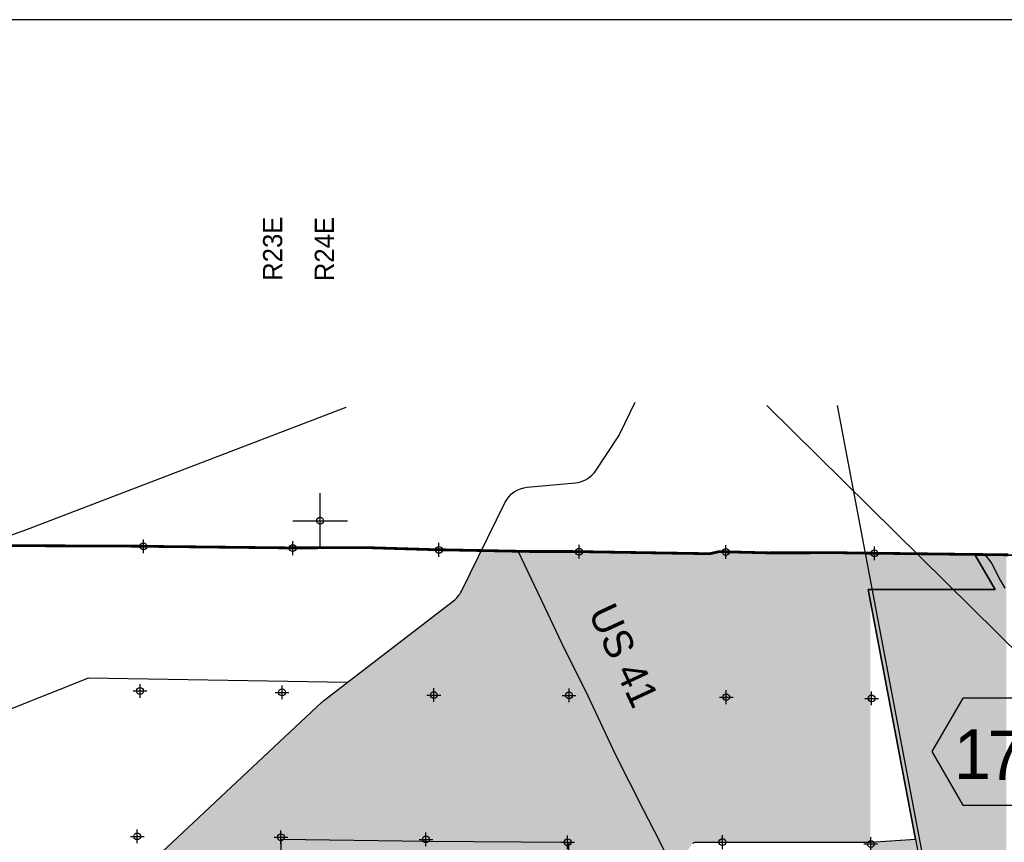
# Model space of a CAD drawing. Extents: x 136693 to 413893, y 707796 to 905796.
# Tile 59 of 70: x 177964 to 213874, y 875816 to 905796. Entities that reach past the tile are written whole.
import ezdxf

# ---------------------------------------------------------------- set-up
doc = ezdxf.new("R2010")
doc.units = 0
doc.header["$LTSCALE"] = 2000
doc.header["$PDMODE"] = 34
doc.header["$PDSIZE"] = 250
doc.linetypes.add('DASHED', pattern=[0])
doc.linetypes.add('PHANTOM', pattern=[0])
doc.layers.get('0').update_dxf_attribs({"linetype": 'CONTINUOUS'})
for name, color, linetype in [('1990WSHEDS', 3, 'CONTINUOUS'), ('BORDER5MI', 1, 'CONTINUOUS'), ('CITY', 14, 'DASHED'), ('COUNTY', 15, 'PHANTOM'), ('EBRANCHFILL', 11, 'CONTINUOUS'), ('GATORFILL', 11, 'CONTINUOUS'), ('HEX', 2, 'CONTINUOUS'), ('MAJROADS', 9, 'CONTINUOUS'), ('POWELLFILL', 11, 'CONTINUOUS'), ('RR', 13, 'CONTINUOUS'), ('SEC', 2, 'CONTINUOUS'), ('TEXT', 7, 'CONTINUOUS'), ('WSHEDS', 3, 'CONTINUOUS')]:
    doc.layers.add(name, color=color, linetype=linetype)

# ---------------------------------------------------------------- blocks, each defined once
blk = doc.blocks.new('TICK')
at = {"color": 0}
for points in [[(500, 0), (500, 1000)], [(0, 500), (1000, 500)]]:
    blk.add_lwpolyline(points, dxfattribs=at)
blk.add_point((500, 500), dxfattribs=at)

msp = doc.modelspace()

# ---------------------------------------------------------------- linework, layer by layer
at = {"layer": '1990WSHEDS', "color": 0}
for points, format in [([(155344, 860347, 0, 0, 0), (160567, 860179, 0, 0, 0.423685), (160670, 860279, 0, 0, 0), (160670, 863536, 0, 0, -0.188527), (160696, 863604, 0, 0, 0), (162441, 865495, 0, 0, -0.058247), (162459, 865510, 0, 0, 0), (168646, 869676, 0, 0, -0.075314), (168673, 869689, 0, 0, 0), (169041, 869800, 0, 0, 0), (178554, 871503, 0, 0, 0.13571), (179035, 871734, 0, 0, 0), (181168, 873592, 0, 0, 0.009104), (181195, 873616, 0, 0, 0), (188986, 880920, 0, 0, -0.024478), (189061, 880983, 0, 0, 0), (193785, 884614, 0, 0, 0.114809), (194072, 884964, 0, 0, 0), (194805, 886449, 100, 100, 0)], "xyseb"), ([(202518, 875777, -0.231443), (202597, 875816), (208983, 875816, 0.016482), (208990, 875816), (210638, 875925)], "xyb")]:
    msp.add_lwpolyline(points, format=format, dxfattribs=at)
for points in [[(210638, 875925), (208908, 885029), (213541, 885029), (212808, 886285)], [(212808, 886285), (214326, 886285)], [(210638, 875925), (213205, 862418)]]:
    msp.add_lwpolyline(points, dxfattribs=at)
at = {"layer": 'BORDER5MI', "color": 0}
msp.add_lwpolyline([(136693, 707796), (413893, 707796), (413893, 905796), (136693, 905796)], close=True, dxfattribs=at)
at = {"layer": 'CITY', "color": 0}
msp.add_lwpolyline([(152704, 881643), (160973, 881731), (160774, 876172), (160681, 865499), (165967, 865414), (171400, 865413), (176785, 865354), (177602, 865377), (182078, 867657), (182075, 865402), (187348, 865388), (187499, 875932), (192795, 875851), (197979, 875822), (197937, 870471), (203574, 870421), (203567, 867149), (204626, 867424), (204750, 866898), (203543, 866570), (203524, 865133), (197957, 865112), (197910, 854551)], dxfattribs=at)
at = {"layer": 'COUNTY', "color": 0, "const_width": 100}
msp.add_lwpolyline([(214022, 886292), (208887, 886354), (208291, 886361), (207917, 886369), (205273, 886364), (203468, 886409), (203133, 886333), (198116, 886413), (197109, 886415), (196675, 886413), (193006, 886483), (190661, 886554), (187671, 886546), (184101, 886586), (183864, 886586), (182227, 886609), (176874, 886630), (172180, 886671), (171346, 886686), (170022, 886688), (166187, 886765), (160893, 886819), (154508, 886938), (153463, 886938)], dxfattribs=at)
at = {"layer": 'EBRANCHFILL', "color": 0}
for points in [[(209133, 862473), (209133, 875825), (210638, 862469), (210638, 875925)], [(210638, 862469), (210638, 875925), (210638, 862469), (210638, 875925)], [(210638, 862469), (210638, 875925), (210934, 862468), (210934, 874367)], [(208983, 862470), (208983, 875816), (208990, 862471), (208990, 875816)], [(208990, 862471), (208990, 875816), (209024, 862471), (209024, 875818)], [(209024, 862471), (209024, 875818), (209133, 862473), (209133, 875825)]]:
    msp.add_solid(points, dxfattribs=at)
at = {"layer": 'GATORFILL', "color": 0}
for points in [[(194072, 865125), (194072, 884964), (194805, 865117), (194805, 886449)], [(194805, 865117), (194805, 886449), (196675, 865097), (196675, 886413)], [(196675, 865097), (196675, 886413), (197109, 865092), (197109, 886415)], [(197109, 865092), (197109, 886415), (197836, 865084), (197836, 886413)], [(197836, 865084), (197836, 886413), (197837, 865084), (197837, 886413)], [(197837, 865084), (197837, 886413), (197930, 865084), (197930, 886413)], [(197930, 865084), (197930, 886413), (198116, 865082), (198116, 886413)], [(198116, 865082), (198116, 886413), (200554, 865060), (200554, 886374)], [(200554, 865060), (200554, 886374), (201837, 865047), (201837, 886354)], [(201837, 874775), (201837, 886354), (201839, 874788), (201839, 886353)], [(201839, 874788), (201839, 886353), (201841, 874800), (201841, 886353)], [(201841, 874800), (201841, 886353), (201846, 874810), (201846, 886353)], [(201846, 874810), (201846, 886353), (201852, 874824), (201852, 886353)], [(201852, 874824), (201852, 886353), (202180, 875342), (202180, 886348)], [(202180, 875342), (202180, 886348), (202185, 875349), (202185, 886348)], [(202185, 875349), (202185, 886348), (202518, 875777), (202518, 886343)], [(202518, 875777), (202518, 886343), (202526, 875787), (202526, 886343)], [(202526, 875787), (202526, 886343), (202547, 875802), (202547, 886342)], [(202547, 875802), (202547, 886342), (202571, 875812), (202571, 886342)], [(202571, 875812), (202571, 886342), (202597, 875816), (202597, 886341)], [(202597, 875816), (202597, 886341), (202780, 875816), (202780, 886338)], [(202780, 875816), (202780, 886338), (202781, 875816), (202781, 886338)], [(202781, 875816), (202781, 886338), (203133, 875816), (203133, 886333)], [(203133, 875816), (203133, 886333), (203334, 875816), (203334, 886378)], [(203334, 875816), (203334, 886378), (203344, 875816), (203344, 886381)], [(203334, 875816), (203334, 886378), (203334, 875816), (203334, 886378)], [(203344, 875816), (203344, 886381), (203370, 875816), (203370, 886386)], [(203370, 875816), (203370, 886386), (203394, 875816), (203394, 886392)], [(203394, 875816), (203394, 886392), (203415, 875816), (203415, 886397)], [(203415, 875816), (203415, 886397), (203431, 875816), (203431, 886400)], [(203431, 875816), (203431, 886400), (203441, 875816), (203441, 886402)], [(203441, 875816), (203441, 886402), (203445, 875816), (203445, 886403)], [(203445, 875816), (203445, 886403), (203448, 875816), (203448, 886404)], [(203445, 875816), (203445, 886403), (203445, 875816), (203445, 886403)], [(203445, 875816), (203445, 886403), (203445, 875816), (203445, 886403)], [(203448, 875816), (203448, 886404), (203458, 875816), (203458, 886406)], [(203458, 875816), (203458, 886406), (203468, 875816), (203468, 886409)], [(203468, 875816), (203468, 886409), (203473, 875816), (203473, 886408)], [(203473, 875816), (203473, 886408), (203494, 875816), (203494, 886408)], [(203494, 875816), (203494, 886408), (203518, 875816), (203518, 886407)], [(203518, 875816), (203518, 886407), (203544, 875816), (203544, 886407)], [(203544, 875816), (203544, 886407), (203607, 875816), (203607, 886405)], [(203607, 875816), (203607, 886405), (203617, 875816), (203617, 886405)], [(203617, 875816), (203617, 886405), (203843, 875816), (203843, 886399)], [(203843, 875816), (203843, 886399), (203847, 875816), (203847, 886399)], [(203847, 875816), (203847, 886399), (203853, 875816), (203853, 886399)], [(203853, 875816), (203853, 886399), (203873, 875816), (203873, 886399)], [(203873, 875816), (203873, 886399), (203897, 875816), (203897, 886398)], [(203897, 875816), (203897, 886398), (203917, 875816), (203917, 886398)], [(203917, 875816), (203917, 886398), (203933, 875816), (203933, 886397)], [(203933, 875816), (203933, 886397), (203935, 875816), (203935, 886397)], [(203935, 875816), (203935, 886397), (203942, 875816), (203942, 886397)], [(203942, 875816), (203942, 886397), (203943, 875816), (203943, 886397)], [(203943, 875816), (203943, 886397), (203946, 875816), (203946, 886397)], [(203946, 875816), (203946, 886397), (205273, 875816), (205273, 886364)], [(205273, 875816), (205273, 886364), (207917, 875816), (207917, 886369)], [(207917, 875816), (207917, 886369), (208291, 875816), (208291, 886361)], [(208291, 875816), (208291, 886361), (208887, 875816), (208887, 886354)], [(208887, 875816), (208887, 886354), (208908, 875816), (208908, 886353)], [(208908, 885029), (208908, 886353), (208983, 885029), (208983, 886352)], [(208983, 885029), (208983, 886352), (208990, 885029), (208990, 886352)], [(208990, 885029), (208990, 886352), (210638, 885029), (210638, 886333)], [(210638, 885029), (210638, 886333), (212808, 885029), (212808, 886306)], [(212808, 885029), (212808, 886285), (212808, 885029), (212808, 886285)], [(212808, 885029), (212808, 886285), (213541, 885029)], [(193969, 865126), (193969, 884798), (194072, 865125), (194072, 884964)], [(208908, 875816), (208908, 885029), (208983, 875816), (208983, 884634)], [(192970, 865137), (192970, 883987), (193785, 865128), (193785, 884614)], [(193785, 865128), (193785, 884614), (193969, 865126), (193969, 884798)], [(208983, 875816), (208983, 884634), (208990, 875816), (208990, 884600)], [(189061, 865319), (189061, 880983), (192966, 865137), (192966, 883985)], [(192966, 865137), (192966, 883985), (192970, 865137), (192970, 883987)], [(187369, 865398), (187369, 879404), (188986, 865323), (188986, 880920)], [(188986, 865323), (188986, 880920), (189061, 865319), (189061, 880983)], [(182125, 865418), (182125, 874488), (187365, 865399), (187365, 879400)], [(187365, 865399), (187365, 879400), (187369, 865398), (187369, 879404)]]:
    msp.add_solid(points, dxfattribs=at)
at = {"layer": 'HEX', "color": 0}
msp.add_lwpolyline([(212357, 881072), (211232, 879123), (212357, 877174), (214607, 877174), (215732, 879123), (214607, 881072)], close=True, dxfattribs=at)
at = {"layer": 'MAJROADS', "color": 0}
for points in [[(196126, 886440), (197215, 884170), (197817, 882875), (198106, 882336), (198684, 881159), (199699, 879007), (200698, 877005), (201301, 875861), (203644, 871000)], [(213139, 886311), (213314, 886126), (213413, 885966), (213537, 885739), (213669, 885453), (213893, 885082)]]:
    msp.add_lwpolyline(points, dxfattribs=at)
at = {"layer": 'POWELLFILL', "color": 0}
for points in [[(212808, 886285), (212808, 886285), (213205, 885605), (213205, 886285)], [(213205, 885605), (213205, 886285), (213541, 885029), (213541, 886285)], [(213541, 847248), (213541, 886285), (213621, 847106), (213621, 886285)], [(213621, 847106), (213621, 886285), (213688, 847142), (213688, 886285)], [(213688, 847649), (213688, 886285), (213695, 847675), (213695, 886285)], [(213695, 847675), (213695, 886285), (213716, 847757), (213716, 886285)], [(213716, 847757), (213716, 886285), (213749, 847883), (213749, 886285)], [(213749, 847883), (213749, 886285), (213834, 848117), (213834, 886285)], [(213834, 848117), (213834, 886285), (213945, 848384), (213945, 886285)], [(208908, 885029), (208908, 885029), (209133, 883848), (209133, 885029)], [(209133, 883848), (209133, 885029), (209145, 883783), (209145, 885029)], [(209145, 883783), (209145, 885029), (209417, 882352), (209417, 885029)], [(209417, 882352), (209417, 885029), (210158, 878454), (210158, 885029)], [(210158, 878454), (210158, 885029), (210179, 878341), (210179, 885029)], [(210179, 878341), (210179, 885029), (210852, 874801), (210852, 885029)], [(210852, 874801), (210852, 885029), (210934, 874367), (210934, 885029)], [(210934, 874367), (210934, 885029), (211485, 871470), (211485, 885029)], [(211485, 871470), (211485, 885029), (211485, 871470), (211485, 885029)], [(211485, 871470), (211485, 885029), (211502, 871380), (211502, 885029)], [(211502, 871380), (211502, 885029), (211524, 871262), (211524, 885029)], [(211524, 871262), (211524, 885029), (211540, 871181), (211540, 885029)], [(211540, 871181), (211540, 885029), (212419, 866551), (212419, 885029)], [(212419, 866551), (212419, 885029), (212454, 866369), (212454, 885029)], [(212454, 866369), (212454, 885029), (212808, 864507), (212808, 885029)], [(212808, 864507), (212808, 885029), (213205, 862418), (213205, 885029)], [(213205, 847842), (213205, 885029), (213541, 847248), (213541, 885029)]]:
    msp.add_solid(points, dxfattribs=at)
at = {"layer": 'RR', "color": 0}
for points in [[(205210, 891736), (232280, 865032)], [(207775, 891740), (214114, 858330)]]:
    msp.add_lwpolyline(points, dxfattribs=at)
at = {"layer": 'SEC', "color": 0}
for p in [(182477, 886600), (187921, 886536), (193256, 886474), (198365, 886404), (203718, 886399), (209137, 886344), (182355, 881332), (187532, 881278), (193068, 881181), (198002, 881170), (203731, 881105), (209033, 881059), (182251, 876030), (187494, 876001), (192779, 875922), (197947, 875818), (203593, 875821), (209003, 875757)]:
    msp.add_point(p, dxfattribs=at)
at = {"layer": 'WSHEDS', "color": 0}
for points in [[(152966, 878640), (155640, 879658, -0.091195), (155675, 879664), (157697, 879664, 0.092298), (157733, 879671), (163212, 881784, -0.005151), (163214, 881785), (178084, 887172, 0.00432), (178085, 887172), (189871, 891674, 0.008377), (189874, 891675)], [(168907, 869766, -0.034753), (169041, 869800), (178554, 871503, 0.13571), (179035, 871734), (181168, 873592, 0.009104), (181195, 873616), (188986, 880920, -0.024478), (189061, 880983), (193785, 884614, 0.114809), (194072, 884964), (195672, 888206, -0.261184), (196478, 888759), (198232, 888918, 0.195441), (198901, 889264)], [(189909, 881635), (180475, 881797, 0.099432), (180436, 881789), (176240, 880117, -0.041553), (176225, 880112), (165702, 877834, 0.044443), (165685, 877829), (160823, 875825, -0.098023), (160785, 875818), (158408, 875818, 0.414214), (158308, 875718), (158308, 875219, -0.414214), (158208, 875119), (155678, 875119, 0.414214), (155578, 875019), (155578, 873684, -0.312171), (155513, 873591), (150434, 871676)], [(208983, 875816, 0.016482), (208990, 875816), (210638, 875925)], [(202518, 875777, -0.231443), (202597, 875816)]]:
    msp.add_lwpolyline(points, format="xyb", dxfattribs=at)
for points in [[(200403, 891842), (199829, 890667), (198901, 889264)], [(214326, 890685), (214326, 886285), (212808, 886285), (213541, 885029), (208908, 885029), (210638, 875925)], [(210638, 875925), (213205, 862418), (210934, 862468), (209133, 862473), (207817, 862449), (208881, 860918), (209024, 860631)]]:
    msp.add_lwpolyline(points, dxfattribs=at)

# ---------------------------------------------------------------- block references
at = {"color": 0, "xscale": 2, "yscale": 2, "zscale": 2}
msp.add_blockref('TICK', (187921, 886536), dxfattribs=at)

# ---------------------------------------------------------------- texts
at = {"layer": 'HEX', "color": 0}
for s, p in [('1', (212042, 878127)), ('7', (213260, 878087))]:
    msp.add_text(s, height=1800, dxfattribs=at).set_placement(p)
at = {"layer": 'TEXT', "color": 0}
for s, height, rotation, p in [('R23E', 700, 90, (187538, 896278)), ('R24E', 700, 90, (189425, 896266)), ('US 41', 1056, 295, (198687, 884186))]:
    msp.add_text(s, height=height, rotation=rotation, dxfattribs=at).set_placement(p)

doc.saveas('drawing.dxf')
